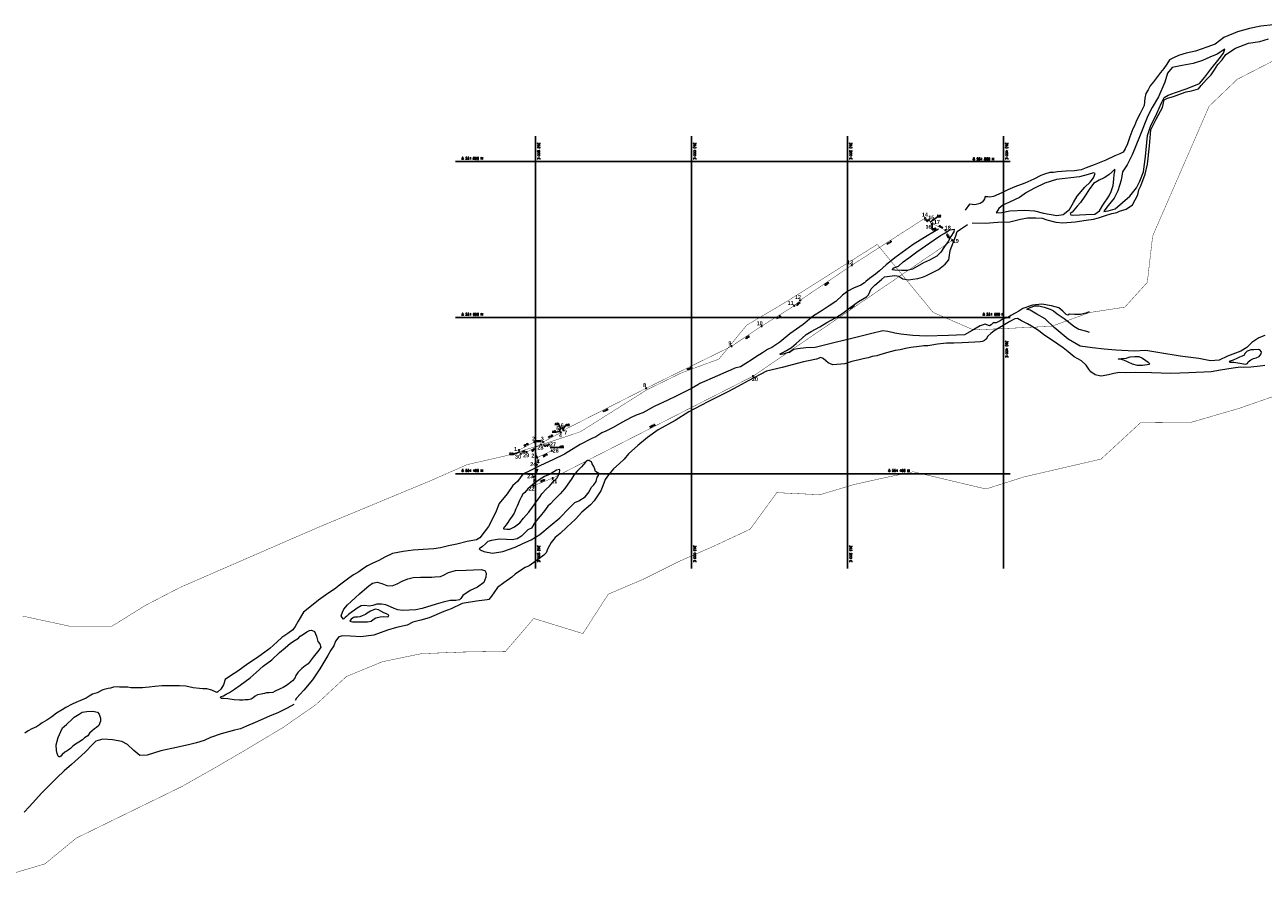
# Model space of a CAD drawing. Header units: metres. Extents: x 347609 to 404409, y 8547781 to 8605413.
# Tile 7 of 39: x 362145 to 363733, y 8550885 to 8551975. Entities that reach past the tile are written whole.
import ezdxf
from ezdxf.enums import TextEntityAlignment as Align

# ---------------------------------------------------------------- set-up
doc = ezdxf.new("R2010")
doc.units = ezdxf.units.M
doc.layers.add('01. RIO', color=7, linetype='Continuous', lineweight=5, true_color=0x2776bb)
for name, color, linetype in [('DISTANCIA', 7, 'Continuous'), ('T-GRILLA', 9, 'Continuous'), ('T-TEXTO COORD', 7, 'Continuous'), ('VERTICES', 244, 'Continuous')]:
    doc.layers.add(name, color=color, linetype=linetype)
doc.layers.add('LIMITES CONTRUCTIVO', color=40, linetype='Continuous', true_color=0xffbf00)
doc.layers.add('PREDIOS INSCRITOS EN LA BASE GRAFICA REGISTRAL (HUAURA) NOMBRE', color=7, linetype='Continuous', true_color=0xfffff0)
doc.styles.add('Coord_texto', font='romans.shx', dxfattribs={"height": 4})
doc.styles.add('ROMANS', font='romans.shx')
doc.styles.add('VERTICES', font='sanssb__.ttf')

# ---------------------------------------------------------------- blocks, each defined once
blk = doc.blocks.new('REIORORI')
at = {"layer": '01. RIO', "color": 152, "lineweight": 15, "true_color": 0x2776bb, "flags": 128}
for points in [[(363735, 8551538.6), (363728.7, 8551537.6), (363716.7, 8551536.6), (363707.5, 8551536.1), (363703.7, 8551536.6), (363694.1, 8551535.2), (363678.1, 8551532.8), (363666.2, 8551530.7), (363637.5, 8551529.3), (363614.3, 8551528.3), (363589.7, 8551529.1), (363569.2, 8551529.5), (363556.1, 8551529.3), (363548.6, 8551529.5), (363541.2, 8551528.5), (363534.3, 8551526.5), (363527.8, 8551525.6), (363524.7, 8551524.9), (363517.2, 8551526.5), (363511.6, 8551530.4), (363509.2, 8551533.9), (363506, 8551539.2), (363499.9, 8551544.8), (363490.3, 8551549.7), (363482.7, 8551556.1), (363476.2, 8551561.1), (363462.6, 8551570.8), (363451.7, 8551578.1), (363444.8, 8551583.4), (363435.9, 8551589), (363430.7, 8551592), (363422.8, 8551595.9), (363417.9, 8551598.8), (363414.3, 8551598.6), (363407.8, 8551594.9), (363397.3, 8551588.4), (363387.9, 8551583.2), (363383.5, 8551579.6), (363379.7, 8551576.2), (363377.4, 8551572.2), (363375.6, 8551570.6), (363372.8, 8551569.6), (363369.7, 8551568.9), (363363.1, 8551568.4), (363354.9, 8551568.2), (363346.9, 8551567.6), (363336.3, 8551567.4), (363326.9, 8551567.1), (363315.1, 8551565.9), (363308.1, 8551564.7), (363303, 8551563.7), (363297.7, 8551564), (363291.8, 8551562.9), (363281, 8551561.5), (363274, 8551560.4), (363267.2, 8551558.8), (363261, 8551557.8), (363250, 8551554.7), (363241.4, 8551552.3), (363237.6, 8551551), (363231.4, 8551550.1), (363226.3, 8551548.6), (363220, 8551547.3), (363214.8, 8551546.1), (363205.5, 8551543.7), (363196.3, 8551540.6), (363180.9, 8551539.5), (363175.1, 8551542.2), (363172.2, 8551544.5), (363168.8, 8551547.7), (363165.8, 8551548.7), (363160.1, 8551546.9), (363149.9, 8551544.7), (363143.6, 8551543.3), (363116, 8551536), (363095.9, 8551531.3), (363073.2, 8551519.3), (363059.3, 8551511.7), (363047.2, 8551505.3), (363020.7, 8551492.2), (362996.5, 8551479.2), (362978.7, 8551468.1), (362957.2, 8551456.4), (362943.4, 8551446.4), (362931, 8551436.1), (362919.1, 8551425.3), (362913.7, 8551418.7), (362907.3, 8551412.7), (362899.9, 8551406.4), (362893.4, 8551398.4), (362889, 8551392.5), (362886.3, 8551384.5), (362883.6, 8551378.2), (362879.2, 8551371.5), (362875, 8551365.3), (362870.4, 8551360.2), (362859.2, 8551350.6), (362851.2, 8551341.8), (362840.1, 8551331.5), (362831.4, 8551323.5), (362825.1, 8551318.3), (362819.9, 8551311.8), (362815.6, 8551304), (362813.4, 8551298.8), (362810.3, 8551295.8), (362802.3, 8551289.5), (362797.6, 8551286.2), (362791.6, 8551282.1), (362786.4, 8551279.8), (362779.4, 8551275.2), (362773.8, 8551271.3), (362769.4, 8551267.6), (362759.1, 8551260.3), (362751.2, 8551254.3), (362746.2, 8551247.4), (362743.6, 8551242.9), (362740.1, 8551238.8), (362737.9, 8551238.2), (362724.4, 8551236.6), (362705.8, 8551233.6), (362691.6, 8551226.8), (362682.4, 8551223.5), (362663.5, 8551215.5), (362653, 8551212.2), (362642.4, 8551209.6), (362635.1, 8551205.9), (362621.8, 8551202.8), (362609.9, 8551199.4), (362592.6, 8551193), (362576, 8551190.8), (362562.8, 8551191.7), (362552.4, 8551192.4), (362547.6, 8551191.1), (362543.4, 8551185.2), (362541.4, 8551179.3), (362537.5, 8551173.9), (362533.8, 8551167.2), (362523.4, 8551150.1), (362513.8, 8551135.7), (362502.7, 8551122.5), (362493.4, 8551112.3), (362491.6, 8551109.2)], [(363359.5, 8551721.4), (363376.2, 8551721), (363392.4, 8551722.1), (363407.8, 8551722.7), (363421.6, 8551726.2), (363430.6, 8551727.9), (363441.1, 8551727.8), (363449.5, 8551727.3), (363455.3, 8551725.4), (363466.8, 8551722.3), (363475.9, 8551721.3), (363491.6, 8551722.9), (363505.6, 8551724.9), (363515.2, 8551726.1), (363521.6, 8551727.8), (363530.4, 8551730.9), (363538.5, 8551733.6), (363545.1, 8551734.7), (363548.4, 8551736.4), (363557, 8551739.1), (363565.3, 8551744.3), (363572.1, 8551757.4), (363573.1, 8551763.7), (363575.9, 8551768.7), (363581.6, 8551783.7), (363584.4, 8551796.7), (363586.9, 8551820.2), (363588.8, 8551840.5), (363595.7, 8551854.4), (363603.8, 8551869.1), (363605.9, 8551879), (363610.2, 8551881.4), (363617.8, 8551883.4), (363627.9, 8551887), (363633.8, 8551889.1), (363641, 8551890.5), (363649.8, 8551893.3), (363653.4, 8551897.5), (363660.1, 8551905.3), (363666, 8551910.9), (363670.4, 8551917.3), (363674.7, 8551924.4), (363680.3, 8551930.2), (363685, 8551937.3), (363697.4, 8551945.2), (363713.9, 8551951.5), (363728.5, 8551953.6), (363739.4, 8551957.4)], [(363316.4, 8551661.8), (363325.1, 8551668.3), (363329.9, 8551674), (363331.6, 8551686), (363338.6, 8551705), (363340.6, 8551710.3), (363344.5, 8551713.4), (363353.5, 8551719.4)], [(363316.5, 8551713.3), (363302.1, 8551704.8), (363284.2, 8551693.5), (363260.6, 8551676.6), (363249.3, 8551667.5), (363240.7, 8551660), (363235.8, 8551655.6), (363228.1, 8551650.1), (363223.3, 8551646.4), (363221.8, 8551644.4), (363216.8, 8551641.5), (363207.5, 8551637.8), (363200.3, 8551633.8), (363193.6, 8551628.9), (363184.7, 8551620.5), (363176.5, 8551615.2), (363166, 8551608.2), (363156.2, 8551602.2), (363142.9, 8551591.2), (363125.8, 8551579.1), (363113.1, 8551568.7), (363102.8, 8551561.8), (363097.1, 8551559.2), (363090.8, 8551554.9), (363082, 8551549.3), (363077.7, 8551546.3), (363069.4, 8551541.3), (363062.6, 8551537), (363055.2, 8551535.1), (363049.8, 8551532.6), (363044.8, 8551530.5), (363039.9, 8551528.5), (363033, 8551525.3), (363026.4, 8551522.5), (363016.6, 8551518), (363010.3, 8551515.7), (363008, 8551514), (362999.8, 8551509), (362980, 8551499.5), (362969.4, 8551494), (362952, 8551486.3), (362937.4, 8551478.1), (362928.7, 8551475.2), (362922.4, 8551472.2), (362910.4, 8551465.5), (362899.4, 8551459.3), (362890.2, 8551454.7), (362884.8, 8551452.5), (362882.2, 8551450.5), (362877, 8551447.4), (362872.1, 8551445.1), (362857.1, 8551437.6), (362837.2, 8551425), (362821.9, 8551417.9), (362806.4, 8551410.7), (362793.6, 8551403.9), (362783.5, 8551399.2), (362776.7, 8551390.1), (362770.7, 8551384.9), (362763.6, 8551374.3), (362753.3, 8551361.6), (362748.5, 8551350), (362739.5, 8551332.2), (362728.5, 8551317.6), (362724.1, 8551315.1), (362712.1, 8551312.9), (362699, 8551309.6), (362688.4, 8551307.6), (362678.2, 8551305.2), (362669.4, 8551303.9), (362655.8, 8551302.9), (362642.9, 8551301.8), (362630.1, 8551300.4), (362616.7, 8551297.7), (362606.7, 8551293), (362598.8, 8551288.9), (362590.3, 8551285.1), (362584.5, 8551282), (362579.7, 8551279), (362573.4, 8551274.4), (362566.4, 8551270.4), (362560.5, 8551266.1), (362547, 8551255.7), (362543.4, 8551252.9), (362533.6, 8551246.6), (362521.7, 8551238), (362510.4, 8551228.8), (362502.5, 8551222.7), (362495.5, 8551211.1), (362491.7, 8551204.3), (362488.8, 8551200), (362482.5, 8551195.4), (362474.7, 8551190.3), (362468.5, 8551184.7), (362459.3, 8551175.9), (362443.5, 8551164.5), (362431.1, 8551156.4), (362418.4, 8551147), (362408.9, 8551141.1), (362402, 8551136.4), (362399.9, 8551129.3), (362396.4, 8551123.9), (362392.5, 8551120.4), (362391.3, 8551119.8), (362384.8, 8551122.6), (362378.6, 8551124.5), (362373.3, 8551124.2), (362368.9, 8551124.8), (362361, 8551125.7), (362351.5, 8551127.7), (362343.5, 8551128.2), (362334.2, 8551128.1), (362320.6, 8551128), (362311.7, 8551127.4), (362304.6, 8551126.6), (362299.7, 8551125.9), (362295.8, 8551125.5), (362292, 8551125.4), (362286.1, 8551125.5), (362280.9, 8551125.5), (362277.3, 8551126.3), (362271.7, 8551126.4), (362266.5, 8551126.6), (362263.7, 8551127), (362258.6, 8551126.3), (362255.1, 8551125.1), (362252, 8551124.8), (362245, 8551123), (362238, 8551119.3), (362231.7, 8551117.3), (362227.8, 8551114.8), (362223.6, 8551112.4), (362218.7, 8551110.4), (362210.7, 8551106.8), (362205.8, 8551104.7), (362197.7, 8551100.3), (362193.2, 8551097.4), (362185.8, 8551093.1), (362179.6, 8551088.4), (362173.2, 8551084.2), (362167.4, 8551080.9), (362164.1, 8551078.2), (362160.3, 8551075.7), (362154.2, 8551072.9), (362149.3, 8551070.5), (362145, 8551067.6)], [(363509.6, 8551607.6), (363505.2, 8551605.7), (363498.7, 8551604.1), (363490.8, 8551603.9), (363484.3, 8551604.4), (363482.4, 8551603.3), (363480, 8551603.9), (363475.8, 8551608.1), (363470.8, 8551612.4), (363461.2, 8551615), (363449, 8551617.3), (363436.9, 8551616.1), (363424.5, 8551611.5), (363419.4, 8551608.1), (363414.7, 8551605.8), (363409.1, 8551602.5), (363404.8, 8551599.7), (363399.4, 8551598.5), (363395.4, 8551596), (363390.2, 8551593.5), (363386.7, 8551593.1), (363384.2, 8551590.8), (363381.8, 8551589.6), (363376.3, 8551591.8), (363370, 8551589.3), (363359.6, 8551583.5), (363350, 8551578.1), (363329.1, 8551577.1), (363300.7, 8551576.1), (363283.5, 8551577.1), (363268.3, 8551578.9), (363260.4, 8551580), (363251.7, 8551582), (363245.3, 8551583.2), (363231.2, 8551579.7), (363205.4, 8551573.2), (363184.2, 8551568.2), (363168.6, 8551564.4), (363158.3, 8551561.8), (363146.3, 8551561.1), (363135.7, 8551560.2), (363131.1, 8551559.1), (363128.8, 8551557.7), (363125.3, 8551555.2), (363122.3, 8551554.7), (363117.5, 8551553.3), (363114.7, 8551552.9), (363113.3, 8551552.8), (363113.4, 8551553.6), (363115.9, 8551554.9), (363121.6, 8551558), (363128.2, 8551561.9), (363134, 8551566.9), (363141.8, 8551573.5), (363147, 8551578.5), (363153.2, 8551582.1), (363164.4, 8551588.2), (363173.3, 8551593.6), (363184.3, 8551599.8), (363194, 8551605.8), (363204.4, 8551613.7), (363214.1, 8551620.5), (363218.9, 8551623.6), (363224.3, 8551626.6), (363226.9, 8551629), (363228.4, 8551632.9), (363230.1, 8551636.7), (363235, 8551641.6), (363243.4, 8551648.7), (363247.3, 8551652.1), (363260.4, 8551654), (363265.5, 8551653.1), (363270.8, 8551649.9), (363277.9, 8551648.2), (363283.6, 8551649.1), (363290.2, 8551650.1), (363295.8, 8551651.8), (363300.4, 8551653.6), (363308.6, 8551657.8), (363316.4, 8551661.8)], [(363734.7, 8551577), (363727.2, 8551574.1), (363718.2, 8551568.2), (363711.6, 8551561.9), (363704.2, 8551556.8), (363697.4, 8551554.4), (363687, 8551550.4), (363676.4, 8551545.3), (363665.1, 8551544.7), (363650.1, 8551547.8), (363626.5, 8551550.7), (363600.2, 8551554.8), (363582.2, 8551557.7), (363567.4, 8551556.9), (363543.9, 8551558.3), (363528.9, 8551559.4), (363514, 8551561.3), (363498.1, 8551563.4), (363482.6, 8551572.5), (363464.7, 8551587.3), (363453.3, 8551598.3), (363442.6, 8551604.4), (363433.8, 8551609.7), (363429.7, 8551611), (363434, 8551612.8), (363439.8, 8551615), (363445.3, 8551615), (363451.9, 8551613.3), (363459.7, 8551611), (363464.1, 8551608.6), (363468.6, 8551604.9), (363477.5, 8551598.8), (363485.2, 8551592.9), (363489.9, 8551589), (363496.4, 8551585.4), (363506.2, 8551582.5), (363509.7, 8551581.2)], [(362489.9, 8551104.2), (362481.3, 8551099.4), (362470.3, 8551094.1), (362458.9, 8551089.2), (362440.6, 8551081.2), (362429.5, 8551076.4), (362421.5, 8551073.2), (362413.9, 8551071.2), (362406.3, 8551069.2), (362396.9, 8551066.5), (362383.1, 8551062), (362375.2, 8551058.3), (362365.4, 8551055), (362356.8, 8551052.8), (362339.7, 8551049), (362319.3, 8551044.7), (362301.9, 8551039.2), (362292.4, 8551039), (362284.7, 8551045.1), (362276.9, 8551053.1), (362269.6, 8551056.8), (362257.7, 8551058.8), (362245, 8551059.7), (362236, 8551057.4), (362232.5, 8551053.6), (362222.6, 8551043.2), (362213.4, 8551035), (362205.1, 8551027.4), (362195.7, 8551019.1), (362186.3, 8551010.3), (362177.8, 8551001.6), (362166.5, 8550990.7), (362159.2, 8550982.6), (362150.8, 8550973.2), (362144.4, 8550966.4)]]:
    blk.add_lwpolyline(points, dxfattribs=at)
blk.add_lwpolyline([(363745.6, 8551975.2), (363729.9, 8551973.6), (363715.1, 8551970.3), (363700, 8551966.4), (363682.3, 8551958.9), (363671, 8551950.4), (363660.5, 8551946.4), (363646.1, 8551941.6), (363634, 8551938.9), (363624.3, 8551935.8), (363617.8, 8551932.8), (363612.6, 8551930.5), (363609.1, 8551924.8), (363605.5, 8551919.3), (363601.3, 8551914.2), (363597.4, 8551908.8), (363592.2, 8551902.1), (363587.8, 8551897), (363585.2, 8551891.8), (363582.4, 8551887.1), (363581.2, 8551881), (363580.3, 8551871.6), (363574.9, 8551861.4), (363570.4, 8551852.5), (363567.6, 8551845.9), (363565.6, 8551841.7), (363561.8, 8551831.8), (363558.7, 8551822.6), (363555.9, 8551816.3), (363553.1, 8551812.2), (363549, 8551809.8), (363542.6, 8551807.3), (363531.2, 8551801.7), (363516.2, 8551795.9), (363505.6, 8551791.8), (363499.5, 8551789.5), (363491, 8551788), (363480.2, 8551787.6), (363469, 8551786.7), (363463.9, 8551786.1), (363461.6, 8551785.9), (363459.4, 8551785.9), (363452.4, 8551783.7), (363447.5, 8551782.3), (363438.6, 8551777.4), (363427.2, 8551772.3), (363414.5, 8551767.6), (363405.2, 8551763.8), (363397.5, 8551759.8), (363387.2, 8551755), (363382.4, 8551754.4), (363379.8, 8551754.6), (363377.5, 8551754.9), (363376.4, 8551755.1), (363376.2, 8551755.1, -0.275901), (363370, 8551746.4, -0.189408), (363356.3, 8551745.5), (363350.6, 8551737.6)], format="xyb", dxfattribs=at)
for points in [[(363683.5, 8551944.1), (363673.9, 8551937.4), (363664.5, 8551933.7), (363655.1, 8551929.3), (363642.9, 8551925.8), (363629, 8551923.2), (363615.9, 8551920.4), (363610.2, 8551913.4), (363606.7, 8551901.8), (363598.6, 8551883), (363590.6, 8551869.1), (363584.7, 8551858.4), (363574.2, 8551831.5), (363564.8, 8551808.6), (363558.2, 8551795.7), (363552.4, 8551786.8), (363550.8, 8551776.2), (363546.4, 8551762.5), (363541.6, 8551752.9), (363533.8, 8551743.5), (363529.6, 8551737.9), (363528.6, 8551736.1), (363534.2, 8551736.8), (363542.9, 8551739.4), (363561.7, 8551755.5), (363570.4, 8551766.2), (363574.8, 8551774.7), (363579.2, 8551786.9), (363582, 8551806.3), (363584.4, 8551833.2), (363588.3, 8551845), (363596.6, 8551861.6), (363602.3, 8551875.1), (363605.8, 8551881.9), (363610.8, 8551885.2), (363620.2, 8551888.5), (363635.1, 8551893.5), (363651, 8551900.1), (363657.8, 8551908.1), (363665.8, 8551918.4), (363676.1, 8551931.5), (363681.8, 8551938.9)], [(363508.2, 8551783.4), (363497.1, 8551780.4), (363467.6, 8551776.9), (363453, 8551772.4), (363439.6, 8551765.9), (363429.4, 8551760.2), (363420.5, 8551753.9), (363407.7, 8551747.9), (363398.8, 8551743.9), (363393.8, 8551739.8), (363390.3, 8551734.4), (363397.7, 8551734.8), (363407.9, 8551736.8), (363427.2, 8551737.7), (363439.6, 8551737), (363451.3, 8551734), (363468, 8551730.9), (363476.3, 8551732.2), (363484.4, 8551738.5), (363489.6, 8551747.4), (363494.3, 8551755.5), (363504.1, 8551767.2), (363511, 8551773.5), (363515.4, 8551778.9), (363517.3, 8551784.5), (363515.4, 8551785.6)], [(363539.3, 8551786.9), (363534.7, 8551782.8), (363528.8, 8551779.1), (363522.5, 8551776.3), (363515.4, 8551771.7), (363509.5, 8551764.1), (363503.9, 8551755.5), (363498.5, 8551747.4), (363494.1, 8551742.7), (363487.8, 8551735.3), (363485.2, 8551733.3), (363486.3, 8551731.6), (363488.3, 8551731.4), (363497.4, 8551731.6), (363505.2, 8551732.2), (363516.7, 8551732.7), (363522.8, 8551736.8), (363527.1, 8551744), (363535.1, 8551755.9), (363537.7, 8551761.5), (363540.6, 8551769.1), (363541.4, 8551777.6), (363541.9, 8551783.2), (363542.7, 8551787.4), (363542.7, 8551790)], [(363336, 8551709.8), (363332.3, 8551703.8), (363328.9, 8551697.5), (363324, 8551691), (363319.6, 8551683.9), (363314.3, 8551678.6), (363305.1, 8551673.6), (363297.1, 8551670.1), (363283.1, 8551661.9), (363276.1, 8551660.3), (363268.9, 8551660.5), (363260.7, 8551660.7), (363257, 8551661.3), (363259.2, 8551663.6), (363265.4, 8551666.1), (363271.3, 8551671.6), (363278.5, 8551676.5), (363288.7, 8551684.3), (363310.9, 8551699.6), (363319.2, 8551705.1), (363324.6, 8551708), (363329, 8551711), (363331.6, 8551712.4), (363336.4, 8551713.3)], [(363702.2, 8551549.1), (363699.6, 8551548), (363694.1, 8551545.4), (363689.1, 8551543.7), (363690.1, 8551543.1), (363694.9, 8551543.1), (363702.9, 8551541.8), (363709.9, 8551540.4), (363712.5, 8551541), (363713.5, 8551543.4), (363717, 8551545.9), (363720.3, 8551547.4), (363723.9, 8551548.5), (363727.5, 8551550.2), (363730, 8551553.5), (363730.4, 8551556.3), (363728.6, 8551558.5), (363726.5, 8551559.3), (363720.9, 8551558.9), (363716.7, 8551558.8), (363712, 8551557), (363709.6, 8551554.5), (363707.9, 8551551.5), (363704.5, 8551550.1)], [(363546.8, 8551547.2), (363551.3, 8551547.7), (363557, 8551548.1), (363562.3, 8551549.6), (363568.1, 8551550), (363573.2, 8551550.1), (363577.9, 8551547.9), (363582.5, 8551545.1), (363585.3, 8551542.7), (363586.8, 8551541.3), (363586.2, 8551539.8), (363583.9, 8551539.5), (363577.9, 8551538.8), (363571.7, 8551538.7), (363565.2, 8551540.5), (363559.6, 8551542.7), (363554.1, 8551545.3), (363549.5, 8551546.6), (363547.1, 8551546.9)], [(362864.1, 8551414.8), (362858.9, 8551408.7), (362852.9, 8551402.7), (362848.8, 8551398.1), (362845.5, 8551392.4), (362841.3, 8551386.4), (362837.5, 8551381.1), (362831.4, 8551374.3), (362823.9, 8551366.4), (362819, 8551361.3), (362815.8, 8551358.5), (362811.5, 8551352.3), (362805.8, 8551345.7), (362798.8, 8551337.4), (362794.5, 8551330.4), (362790.2, 8551328), (362785.9, 8551323.9), (362781.7, 8551320.1), (362776.2, 8551316.6), (362769.8, 8551315.3), (362762.5, 8551315.6), (362753.6, 8551316.2), (362743.5, 8551314.6), (362738.6, 8551312.9), (362735.9, 8551310), (362731.7, 8551306.8), (362727.7, 8551303.7), (362728.8, 8551302.3), (362733.4, 8551300.1), (362744.6, 8551298.1), (362758, 8551300.2), (362773.9, 8551305.7), (362783.4, 8551310.6), (362794.1, 8551315.2), (362805.4, 8551322.2), (362818.8, 8551333.4), (362831.1, 8551343.6), (362842.7, 8551355.2), (362850.4, 8551363.1), (362855.3, 8551365.1), (362863.5, 8551370.3), (362868.5, 8551376.8), (362871, 8551382.1), (362874.6, 8551385.8), (362877.4, 8551390.1), (362879, 8551395.5), (362880.7, 8551397.8), (362881.2, 8551400.4), (362876.9, 8551402.9), (362875.8, 8551406), (362874.6, 8551409.3), (362872.5, 8551412.8), (362871.5, 8551415), (362869, 8551416.3), (362866.3, 8551416.9), (362864.8, 8551415.7)], [(362758.6, 8551329.3), (362763, 8551328.8), (362766.8, 8551329.1), (362772.8, 8551332.1), (362779.6, 8551337), (362784.6, 8551343.1), (362791.2, 8551350.8), (362796.1, 8551357.2), (362801.2, 8551364.5), (362805.6, 8551370.8), (362808, 8551374), (362813.4, 8551380), (362817.9, 8551384.1), (362822.2, 8551389.2), (362825, 8551392.1), (362827.6, 8551394.7), (362829.5, 8551398.2), (362830.7, 8551401.4), (362831, 8551404.1), (362830.4, 8551405.5), (362826.8, 8551404.5), (362823.3, 8551402.3), (362818.7, 8551399.6), (362811.3, 8551396.2), (362804.7, 8551392.3), (362798.6, 8551388), (362793.1, 8551383), (362790.1, 8551380.5), (362786.3, 8551376.1), (362783.6, 8551373.6), (362781.3, 8551370.1), (362779.3, 8551365.8), (362777.6, 8551361.2), (362776.4, 8551358.3), (362774.6, 8551355), (362772.3, 8551349.4), (362769.7, 8551345.5), (362766.7, 8551340.7), (362764.4, 8551337.6), (362762.2, 8551334.3), (362760, 8551331.7), (362758.7, 8551330.2)], [(362554.8, 8551214.7), (362553.6, 8551213.8), (362551.8, 8551215.6), (362550.9, 8551217.7), (362552.5, 8551222.4), (362554.1, 8551226.2), (362558.8, 8551231.9), (362563.7, 8551236.1), (362568.6, 8551241), (362574.4, 8551246.2), (362580.5, 8551251.8), (362586.2, 8551256.2), (362590.8, 8551259.9), (362596.7, 8551261.1), (362602.9, 8551259.3), (362609.2, 8551256.7), (362616, 8551256.1), (362622.3, 8551258.8), (362628.9, 8551262.3), (362636.3, 8551265.3), (362643.1, 8551266.9), (362652.6, 8551267.3), (362660.1, 8551267.4), (362667.1, 8551267.6), (362670.8, 8551267.8), (362678, 8551268.4), (362681.7, 8551269.8), (362688.4, 8551273.5), (362697.2, 8551275.9), (362710.9, 8551276.5), (362720.3, 8551276.9), (362730, 8551277.2), (362735, 8551275.9), (362736.4, 8551272.6), (362736.2, 8551267.6), (362733.8, 8551260.7), (362725.4, 8551254.7), (362716.1, 8551250.3), (362706.8, 8551243.9), (362704.3, 8551240.1), (362702.4, 8551238.5), (362697.8, 8551237.3), (362690.3, 8551237.3), (362681.4, 8551235.5), (362672.3, 8551232.9), (362654.5, 8551227.2), (362646.2, 8551225.5), (362637.7, 8551225.1), (362629.8, 8551224.7), (362623.5, 8551225.4), (362618.6, 8551227.1), (362613.8, 8551229.4), (362608, 8551231.9), (362602.2, 8551233), (362596.3, 8551232.6), (362591.1, 8551230.9), (362586.7, 8551230.1), (362581.2, 8551231.1), (362576.2, 8551230.6), (362571, 8551227.7), (362567.8, 8551225.1), (362563.6, 8551222.3), (362560.1, 8551219.4), (362557.9, 8551217.3), (362556, 8551215.7)], [(362570.7, 8551216), (362567.9, 8551216.3), (362566.3, 8551215.8), (362563.4, 8551213.6), (362562, 8551211.2), (362565.3, 8551210), (362570.2, 8551210), (362579.1, 8551210), (362584.3, 8551210.2), (362589.1, 8551211.1), (362591.5, 8551213.3), (362595.3, 8551215.1), (362600.6, 8551216.4), (362604.9, 8551216.9), (362610.1, 8551216.7), (362611.5, 8551217), (362611.9, 8551218.8), (362608.8, 8551220.6), (362605.6, 8551221.9), (362601.5, 8551224), (362598.7, 8551225.6), (362594.9, 8551226.3), (362592.1, 8551225.5), (362588.3, 8551223.7), (362584.1, 8551221.3), (362581.8, 8551219.5), (362577.7, 8551217.8), (362574.5, 8551216.5), (362571.7, 8551216)], [(362396.8, 8551112.2), (362395.9, 8551113.4), (362396.4, 8551114.5), (362400, 8551115.5), (362403.3, 8551117.3), (362407.4, 8551119.5), (362414.1, 8551124), (362421, 8551129), (362433.9, 8551138.3), (362441.7, 8551145.2), (362450.9, 8551153.4), (362461.6, 8551161.4), (362471.8, 8551171), (362478.7, 8551176.8), (362485.7, 8551182.8), (362491.7, 8551186.8), (362495.9, 8551189.2), (362498.3, 8551191.9), (362502.2, 8551194.2), (362506.8, 8551197.2), (362510, 8551199), (362512.7, 8551199.4), (362516.5, 8551197.8), (362519.1, 8551192), (362520.7, 8551184.8), (362523.5, 8551182), (362524.8, 8551177.8), (362521.9, 8551173.7), (362514.9, 8551164.7), (362508.2, 8551156.5), (362504.6, 8551153.7), (362500.3, 8551150.3), (362495.3, 8551145.3), (362492.5, 8551141.2), (362491.4, 8551138.2), (362488.1, 8551134.6), (362484.1, 8551131), (362480.6, 8551128.5), (362476.5, 8551126), (362472.3, 8551124.2), (362466.2, 8551121.2), (362462.9, 8551119.8), (362458.4, 8551119.1), (362455.1, 8551119.4), (362452.2, 8551118.5), (362448.3, 8551117.4), (362443.6, 8551116.8), (362440.5, 8551114.8), (362437.7, 8551112.6), (362435.1, 8551111.2), (362431.5, 8551110.4), (362427, 8551110.4), (362424.8, 8551109.7), (362420.5, 8551109.9), (362413.4, 8551110.4), (362405.2, 8551111.6), (362399.8, 8551111.8), (362398, 8551111.8), (362397.4, 8551111.9)], [(362188, 8551038.2), (362186.7, 8551041.5), (362185.7, 8551045.5), (362185.5, 8551052.7), (362187.9, 8551062.1), (362191.1, 8551069.8), (362193.5, 8551074.4), (362198.5, 8551078.5), (362206.5, 8551086.2), (362208.5, 8551088.1), (362214.7, 8551091.9), (362218.5, 8551094.3), (362224.8, 8551095.3), (362232.4, 8551095.9), (362238.4, 8551094.3), (362240.4, 8551091.7), (362242.2, 8551086.8), (362242, 8551083), (362239.8, 8551077.3), (362237.2, 8551074.7), (362234.6, 8551073), (362231.6, 8551070.3), (362228.2, 8551067.5), (362225.8, 8551064.2), (362221.7, 8551061.6), (362218.9, 8551059), (362214.3, 8551056.1), (362210.2, 8551053.5), (362206.6, 8551050.9), (362203.7, 8551047.9), (362200.9, 8551045.6), (362198.2, 8551043.9), (362196.6, 8551043.1), (362192.9, 8551040), (362191.2, 8551038.2), (362189.9, 8551037.3), (362189.2, 8551037.2), (362188.5, 8551037.5), (362188.2, 8551037.7)]]:
    blk.add_lwpolyline(points, close=True, dxfattribs=at)

msp = doc.modelspace()

# ---------------------------------------------------------------- linework, layer by layer
at = {"layer": 'DISTANCIA', "color": 0}
for points in [[(363306, 8551722.3), (363315.3, 8551729.2), (363319.3, 8551729.2)], [(363308.5, 8551720.1), (363308.5, 8551712.5), (363313.5, 8551712.5)], [(362831.7, 8551454.7), (362826.2, 8551453), (362821.2, 8551453)], [(362832.5, 8551457.3), (362829.6, 8551463.1), (362824.6, 8551463.1)], [(362834.9, 8551456.8), (362838.5, 8551461.6), (362843.5, 8551461.6)], [(362818.8, 8551433.5), (362836, 8551433.5)], [(362779.8, 8551427.9), (362771.4, 8551424.6), (362766.4, 8551424.6)]]:
    msp.add_lwpolyline(points, dxfattribs=at)
at = {"layer": 'LIMITES CONTRUCTIVO', "const_width": 0.5}
msp.add_lwpolyline([(362778.5, 8551430.2), (362798.5, 8551440.6), (362809.6, 8551440.6), (362832.4, 8551452.8), (362830.9, 8551456.5), (362834.2, 8551458), (362835.6, 8551455.6), (362941.7, 8551509.5), (363051.2, 8551563.3), (363089.6, 8551589), (363131.6, 8551615.2), (363139, 8551622.1), (363205.5, 8551667.2), (363299.2, 8551727.5), (363304.1, 8551724.9), (363307.9, 8551719.8), (363309, 8551720.5), (363325.4, 8551711.9), (363334.2, 8551699.1), (363078.8, 8551525), (362821.9, 8551394.3), (362797.3, 8551384.6), (362797.6, 8551396.1), (362801.4, 8551411.5), (362802.1, 8551420.7), (362820.9, 8551429.5), (362816.8, 8551437.5), (362806.7, 8551437.3), (362788.3, 8551427.6), (362781.1, 8551425.6)], close=True, dxfattribs=at)
at = {"layer": 'PREDIOS INSCRITOS EN LA BASE GRAFICA REGISTRAL (HUAURA) NOMBRE', "color": 5, "true_color": 0x0000ff, "const_width": 0.5}
for points in [[(362142.2, 8551217.6), (362202.4, 8551204.6), (362256.9, 8551204.6), (362299.8, 8551231.3), (362344.3, 8551254.3), (362390.2, 8551274.3), (362436, 8551294.2), (362481.9, 8551314.2), (362527.8, 8551334), (362574, 8551353.1), (362620.2, 8551372.3), (362666.3, 8551391.4), (362712.1, 8551411.6), (362761.7, 8551422.9), (362809.8, 8551437.8), (362857.3, 8551453.7), (362900.2, 8551480.7), (362942.9, 8551507.7), (362987.9, 8551529.6), (363034.9, 8551546.8), (363070.6, 8551590.3), (363120.4, 8551619.7), (363177.3, 8551655.6), (363237.9, 8551693.8), (363309.5, 8551606.7), (363361.4, 8551584.2), (363411.4, 8551586.5), (363461.4, 8551588.8), (363510.2, 8551606.5), (363555.4, 8551613.4), (363584.2, 8551645.2), (363591, 8551704.4), (363602.1, 8551730), (363619, 8551768.8), (363641.2, 8551819.8), (363663.4, 8551870.9), (363699.6, 8551905.4), (363745.3, 8551928.9)], [(362122.7, 8550885.7), (362171, 8550900.1), (362211.2, 8550933.1), (362256.2, 8550955.1), (362301.1, 8550977), (362346, 8550998.9), (362389.9, 8551023.7), (362433.4, 8551049.1), (362476.6, 8551075.1), (362518.5, 8551104.2), (362557.4, 8551140.1), (362603.6, 8551159.1), (362653.7, 8551169.4), (362707.3, 8551171.5), (362761.4, 8551172.4), (362797.6, 8551214.5), (362860.6, 8551195.1), (362893.1, 8551245.6), (362939.1, 8551265.2), (362983.9, 8551287.6), (363029.7, 8551307.7), (363075, 8551328.9), (363109.2, 8551375.7), (363164.8, 8551373.1), (363207.7, 8551386), (363246, 8551394.5), (363284.1, 8551402.5), (363326.2, 8551392.5), (363377.3, 8551380.4), (363426.2, 8551395.9), (363475.5, 8551407.3), (363524.8, 8551418.7), (363575.4, 8551465.2), (363640, 8551465.7), (363702.4, 8551483.9), (363766.8, 8551506.3)]]:
    msp.add_lwpolyline(points, dxfattribs=at)
at = {"layer": 'T-GRILLA', "transparency": 33554636}
for p, q in [((362800, 8551832.4), (362800, 8551278.4)), ((363000, 8551832.4), (363000, 8551278.4)), ((363200, 8551832.4), (363200, 8551278.4)), ((363400, 8551832.4), (363400, 8551278.4)), ((363408.2, 8551800), (362697.2, 8551800)), ((363408.2, 8551600), (362697.2, 8551600)), ((363408.2, 8551400), (362697.2, 8551400))]:
    msp.add_line(p, q, dxfattribs=at)
at = {"layer": 'VERTICES', "color": 0}
for centre in [(363299.2, 8551727.5), (363304.1, 8551724.9), (363307.9, 8551719.8), (363309, 8551720.5), (363325.4, 8551711.9), (363334.2, 8551699.1), (363205.5, 8551667.2), (363131.6, 8551615.2), (363139, 8551622.1), (363089.6, 8551589), (363051.2, 8551563.3), (363078.8, 8551525), (362941.7, 8551509.5), (362830.9, 8551456.5), (362832.4, 8551452.8), (362834.2, 8551458), (362835.6, 8551455.6), (362798.5, 8551440.6), (362806.7, 8551437.3), (362809.6, 8551440.6), (362816.8, 8551437.5), (362778.5, 8551430.2), (362781.1, 8551425.6), (362788.3, 8551427.6), (362802.1, 8551420.7), (362820.9, 8551429.5), (362801.4, 8551411.5), (362797.3, 8551384.6), (362797.6, 8551396.1), (362821.9, 8551394.3)]:
    msp.add_circle(centre, 0.6, dxfattribs=at)

# ---------------------------------------------------------------- block references
msp.add_blockref('REIORORI', (0, 0))

# ---------------------------------------------------------------- texts
at = {"layer": 'DISTANCIA', "color": 0, "style": 'ROMANS'}
for s, rotation, p in [('5.60', 331.8705, (363300.8, 8551724.7)), ('18.54', 332.1752, (363319.3, 8551716.4)), ('15.48', 304.6272, (363328.4, 8551704.5)), ('111.47', 32.7691, (363253.3, 8551695.9)), ('80.27', 34.1474, (363173.2, 8551643.2)), ('10.19', 43.0769, (363136.5, 8551617.4)), ('309.16', 34.2861, (363205.5, 8551613.5)), ('49.43', 31.9302, (363111.5, 8551600.6)), ('46.22', 33.8373, (363071.4, 8551574.7)), ('122.08', 26.1444, (362997.2, 8551534.8)), ('118.98', 26.921, (362889.4, 8551481)), ('25.89', 28.2062, (362819.1, 8551447.9)), ('288.18', 26.9592, (362949.6, 8551461.2)), ('22.53', 27.4762, (362787.7, 8551437.1)), ('20.75', 27.991, (362797.5, 8551430.4)), ('11.14', 359.8109, (362803.7, 8551442.2)), ('10.16', 0.9907, (362812.8, 8551435.9)), ('7.52', 15.6803, (362784.3, 8551428.3)), ('9.14', 85.6322, (362803.5, 8551416)), ('20.75', 25.1489, (362812.2, 8551423.5)), ('15.85', 76.2861, (362801.2, 8551403.4)), ('11.58', 88.2359, (362799.2, 8551390.3)), ('26.52', 21.5949, (362808.9, 8551391.1))]:
    msp.add_text(s, height=1.5, rotation=rotation, dxfattribs=at).set_placement(p, align=Align.MIDDLE)
for s, p in [('6.35', (363317.2, 8551730.6)), ('1.38', (363311.2, 8551713.8)), ('3.59', (362827.2, 8551464.2)), ('4.05', (362823.7, 8551454.1)), ('2.78', (362841, 8551462.7)), ('9.00', (362833.5, 8551434.8)), ('5.31', (362769, 8551425.8))]:
    msp.add_text(s, height=1.5, dxfattribs=at).set_placement(p, align=Align.MIDDLE)
at = {"layer": 'T-TEXTO COORD', "transparency": 33554636, "style": 'Coord_texto'}
for s, p in [('362 800 E', (362801.6, 8551824.4)), ('363 000 E', (363001.6, 8551824.4)), ('363 200 E', (363201.6, 8551824.4)), ('363 400 E', (363401.6, 8551824.4))]:
    msp.add_text(s, height=3, rotation=270, dxfattribs=at).set_placement(p, align=Align.BOTTOM_LEFT)
for s, p in [('8 551 800 N', (362705.2, 8551801.6)), ('8 551 600 N', (362705.2, 8551601.6)), ('8 551 400 N', (362705.2, 8551401.6))]:
    msp.add_text(s, height=3, dxfattribs=at).set_placement(p, align=Align.BOTTOM_LEFT)
for s, p in [('8 551 800 N', (363387.6, 8551800.9)), ('8 551 600 N', (363400.2, 8551601.6)), ('8 551 400 N', (363279.2, 8551401.6))]:
    msp.add_text(s, height=3, dxfattribs=at).set_placement(p, align=Align.BOTTOM_RIGHT)
for s, p in [('363 400 E', (363401.6, 8551548.6)), ('362 800 E', (362801.6, 8551286.4)), ('363 000 E', (363001.6, 8551286.4)), ('363 200 E', (363201.6, 8551286.4))]:
    msp.add_text(s, height=3, rotation=270, dxfattribs=at).set_placement(p, align=Align.BOTTOM_RIGHT)
at = {"layer": 'VERTICES', "color": 0, "style": 'VERTICES'}
for s, p in [('14', (363299, 8551732)), ('16', (363303.7, 8551716.3)), ('15', (363307.1, 8551728.3)), ('17', (363314.4, 8551722.4)), ('18', (363328.4, 8551715.2)), ('19', (363338.6, 8551698.3)), ('13', (363203, 8551670.9)), ('12', (363136.3, 8551626.4)), ('11', (363127.1, 8551618.7)), ('10', (363087.2, 8551592.8)), ('9', (363049, 8551567.2)), ('8', (362939.7, 8551513.5)), ('20', (363081.1, 8551521.1)), ('6', (362834.1, 8551461.9)), ('2', (362797.4, 8551445)), ('5', (362828.3, 8551458.1)), ('4', (362831.8, 8551449.2)), ('7', (362838.4, 8551452.6)), ('1', (362774.2, 8551431.5)), ('28', (362806.1, 8551433.5)), ('3', (362808.5, 8551444.9)), ('27', (362822.2, 8551437.8)), ('26', (362825.7, 8551429.6)), ('30', (362777.4, 8551421.7)), ('29', (362787.8, 8551423.6)), ('25', (362798.4, 8551423.2)), ('24', (362796.9, 8551412.2)), ('23', (362793.2, 8551396.7)), ('21', (362823.8, 8551390.2)), ('22', (362794.7, 8551380.9))]:
    msp.add_text(s, height=5, dxfattribs=at).set_placement(p, align=Align.MIDDLE)

doc.saveas('drawing.dxf')
